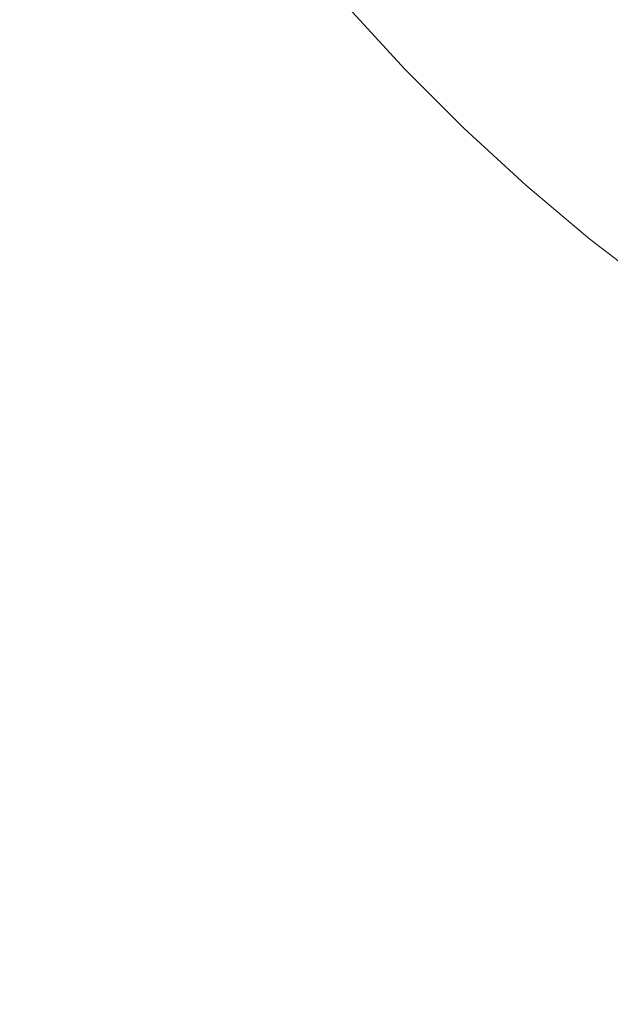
# Model space of a CAD drawing. Header units: centimetres. Extents: x -26 to 27.3, y -25.3 to -23.5.
# Tile 57 of 200: x -8.1659 to -8.076, y -25.1099 to -24.9599. Entities that reach past the tile are written whole.
import ezdxf

# ---------------------------------------------------------------- set-up
doc = ezdxf.new("R2010")
doc.units = ezdxf.units.CM
doc.header["$LTSCALE"] = 2.54
doc.layers.add('Lucido design-1', color=7, linetype='Continuous')

# ---------------------------------------------------------------- blocks, each defined once
blk = doc.blocks.new('Gruppo-4-1')
at = {"color": 7, "linetype": 'Continuous', "lineweight": 9}
blk.add_3dface([(-25.89065, -23.55989, -349.28267), (-25.89065, -25.15989, -349.28267), (27.20935, -25.15989, -349.28267), (27.20935, -23.55989, -349.28267)], dxfattribs=at)
for points, invisible_edges in [([(-25.89065, -25.15989, -350.08267), (-8.16901, -24.87174, -350.08267), (-8.16402, -24.88346, -350.08267)], 9), ([(-25.89065, -25.15989, -350.08267), (-8.16402, -24.88346, -350.08267), (-8.15852, -24.89495, -350.08267)], 9), ([(-8.15852, -24.89495, -350.08267), (-8.15255, -24.9062, -350.08267), (-25.89065, -25.15989, -350.08267)], 10), ([(-25.89065, -25.15989, -350.08267), (-8.15255, -24.9062, -350.08267), (-8.14611, -24.91718, -350.08267)], 9), ([(-8.14611, -24.91718, -350.08267), (-8.1392, -24.92788, -350.08267), (-25.89065, -25.15989, -350.08267)], 10), ([(-8.1392, -24.92788, -350.08267), (-8.13185, -24.93828, -350.08267), (-25.89065, -25.15989, -350.08267)], 10), ([(-25.89065, -25.15989, -350.08267), (-8.13185, -24.93828, -350.08267), (-8.12406, -24.94835, -350.08267)], 9), ([(-25.89065, -25.15989, -350.08267), (-8.12406, -24.94835, -350.08267), (-8.11585, -24.95809, -350.08267)], 9), ([(-8.1011, -24.96159, -350.08231), (-8.10947, -24.95248, -350.08231), (-8.10639, -24.94976, -350.08187), (-8.09813, -24.95875, -350.08187)], 15), ([(-8.08387, -24.96149, -350.08049), (-8.09225, -24.95311, -350.08049), (-8.08935, -24.95033, -350.07955), (-8.08109, -24.95859, -350.07955)], 15), ([(-8.10409, -24.96445, -350.08257), (-8.11258, -24.95521, -350.08257), (-8.10947, -24.95248, -350.08231), (-8.1011, -24.96159, -350.08231)], 15), ([(-8.08668, -24.96442, -350.08126), (-8.09518, -24.95592, -350.08126), (-8.09225, -24.95311, -350.08049), (-8.08387, -24.96149, -350.08049)], 15), ([(-8.06986, -24.96351, -350.07845), (-8.07834, -24.95572, -350.07845), (-8.07563, -24.95289, -350.07718), (-8.06727, -24.96057, -350.07718)], 15), ([(-8.10723, -24.96747, -350.08267), (-8.11585, -24.95809, -350.08267), (-8.11258, -24.95521, -350.08257), (-8.10409, -24.96445, -350.08257)], 14), ([(-8.08951, -24.96737, -350.08187), (-8.09813, -24.95875, -350.08187), (-8.09518, -24.95592, -350.08126), (-8.08668, -24.96442, -350.08126)], 15), ([(-8.07248, -24.96649, -350.07955), (-8.08109, -24.95859, -350.07955), (-8.07834, -24.95572, -350.07845), (-8.06986, -24.96351, -350.07845)], 15), ([(-25.89065, -25.15989, -350.08267), (-8.11585, -24.95809, -350.08267), (-8.10723, -24.96747, -350.08267)], 9), ([(-8.09235, -24.97034, -350.08231), (-8.1011, -24.96159, -350.08231), (-8.09813, -24.95875, -350.08187), (-8.08951, -24.96737, -350.08187)], 15), ([(-8.07514, -24.96951, -350.08049), (-8.08387, -24.96149, -350.08049), (-8.08109, -24.95859, -350.07955), (-8.07248, -24.96649, -350.07955)], 15), ([(-8.07782, -24.97256, -350.08126), (-8.08668, -24.96442, -350.08126), (-8.08387, -24.96149, -350.08049), (-8.07514, -24.96951, -350.08049)], 15), ([(-8.09521, -24.97333, -350.08257), (-8.10409, -24.96445, -350.08257), (-8.1011, -24.96159, -350.08231), (-8.09235, -24.97034, -350.08231)], 15), ([(-8.09823, -24.97647, -350.08267), (-8.10723, -24.96747, -350.08267), (-8.10409, -24.96445, -350.08257), (-8.09521, -24.97333, -350.08257)], 14), ([(-8.08052, -24.97563, -350.08187), (-8.08951, -24.96737, -350.08187), (-8.08668, -24.96442, -350.08126), (-8.07782, -24.97256, -350.08126)], 15), ([(-8.10723, -24.96747, -350.08267), (-8.09823, -24.97647, -350.08267), (-25.89065, -25.15989, -350.08267)], 10), ([(-8.08324, -24.97871, -350.08231), (-8.09235, -24.97034, -350.08231), (-8.08951, -24.96737, -350.08187), (-8.08052, -24.97563, -350.08187)], 15), ([(-8.08597, -24.98182, -350.08257), (-8.09521, -24.97333, -350.08257), (-8.09235, -24.97034, -350.08231), (-8.08324, -24.97871, -350.08231)], 15), ([(-8.06862, -24.98031, -350.08126), (-8.07782, -24.97256, -350.08126), (-8.07514, -24.96951, -350.08049), (-8.06608, -24.97715, -350.08049)], 15), ([(-8.08885, -24.98509, -350.08267), (-8.09823, -24.97647, -350.08267), (-8.09521, -24.97333, -350.08257), (-8.08597, -24.98182, -350.08257)], 14), ([(-8.07119, -24.98349, -350.08187), (-8.08052, -24.97563, -350.08187), (-8.07782, -24.97256, -350.08126), (-8.06862, -24.98031, -350.08126)], 15), ([(-25.89065, -25.15989, -350.08267), (-8.09823, -24.97647, -350.08267), (-8.08885, -24.98509, -350.08267)], 9), ([(-8.07378, -24.98669, -350.08231), (-8.08324, -24.97871, -350.08231), (-8.08052, -24.97563, -350.08187), (-8.07119, -24.98349, -350.08187)], 15), ([(-8.07637, -24.98991, -350.08257), (-8.08597, -24.98182, -350.08257), (-8.08324, -24.97871, -350.08231), (-8.07378, -24.98669, -350.08231)], 15), ([(-8.07911, -24.9933, -350.08267), (-8.08885, -24.98509, -350.08267), (-8.08597, -24.98182, -350.08257), (-8.07637, -24.98991, -350.08257)], 14), ([(-8.08885, -24.98509, -350.08267), (-8.07911, -24.9933, -350.08267), (-25.89065, -25.15989, -350.08267)], 10), ([(-8.06644, -24.99758, -350.08257), (-8.07637, -24.98991, -350.08257), (-8.07378, -24.98669, -350.08231), (-8.06399, -24.99426, -350.08231)], 15), ([(-8.06904, -25.00109, -350.08267), (-8.07911, -24.9933, -350.08267), (-8.07637, -24.98991, -350.08257), (-8.06644, -24.99758, -350.08257)], 14), ([(-8.07911, -24.9933, -350.08267), (-8.06904, -25.00109, -350.08267), (-25.89065, -25.15989, -350.08267)], 10), ([(-25.89065, -25.15989, -350.08267), (-8.06904, -25.00109, -350.08267), (-8.05864, -25.00844, -350.08267)], 9), ([(-8.05864, -25.00844, -350.08267), (-8.04794, -25.01535, -350.08267), (-25.89065, -25.15989, -350.08267)], 10), ([(-25.89065, -25.15989, -350.08267), (-8.04794, -25.01535, -350.08267), (-8.03696, -25.02179, -350.08267)], 9), ([(-25.89065, -25.15989, -350.08267), (-8.03696, -25.02179, -350.08267), (-8.02571, -25.02777, -350.08267)], 9), ([(-8.02571, -25.02777, -350.08267), (-8.01422, -25.03326, -350.08267), (-25.89065, -25.15989, -350.08267)], 10), ([(-25.89065, -25.15989, -350.08267), (-8.01422, -25.03326, -350.08267), (-8.0025, -25.03825, -350.08267)], 9), ([(-8.0025, -25.03825, -350.08267), (-7.99059, -25.04275, -350.08267), (-25.89065, -25.15989, -350.08267)], 10), ([(-25.89065, -25.15989, -350.08267), (-7.99059, -25.04275, -350.08267), (-7.97849, -25.04674, -350.08267)], 9), ([(-25.89065, -25.15989, -350.08267), (-7.97849, -25.04674, -350.08267), (-7.96624, -25.05021, -350.08267)], 9), ([(-7.96624, -25.05021, -350.08267), (-7.95385, -25.05315, -350.08267), (-25.89065, -25.15989, -350.08267)], 10), ([(-25.89065, -25.15989, -350.08267), (-7.95385, -25.05315, -350.08267), (-7.94135, -25.05557, -350.08267)], 9), ([(-25.89065, -25.15989, -350.08267), (-7.94135, -25.05557, -350.08267), (-7.92875, -25.05746, -350.08267)], 9), ([(-7.92875, -25.05746, -350.08267), (-7.91609, -25.05881, -350.08267), (-25.89065, -25.15989, -350.08267)], 10), ([(-25.89065, -25.15989, -350.08267), (-7.91609, -25.05881, -350.08267), (-7.90338, -25.05962, -350.08267)], 9), ([(-25.89065, -25.15989, -350.08267), (-7.90338, -25.05962, -350.08267), (-7.89065, -25.05989, -350.08267)], 9), ([(-7.89065, -25.05989, -350.08267), (9.20935, -25.05989, -350.08267), (-25.89065, -25.15989, -350.08267)], 10), ([(9.20935, -25.05989, -350.08267), (27.20935, -25.15989, -350.08267), (-25.89065, -25.15989, -350.08267)], 9)]:
    blk.add_3dface(points, dxfattribs=dict(at, invisible_edges=invisible_edges))

msp = doc.modelspace()

# ---------------------------------------------------------------- block references
at = {"layer": 'Lucido design-1', "color": 7}
msp.add_blockref('Gruppo-4-1', (0, 0), dxfattribs=at)

doc.saveas('drawing.dxf')
